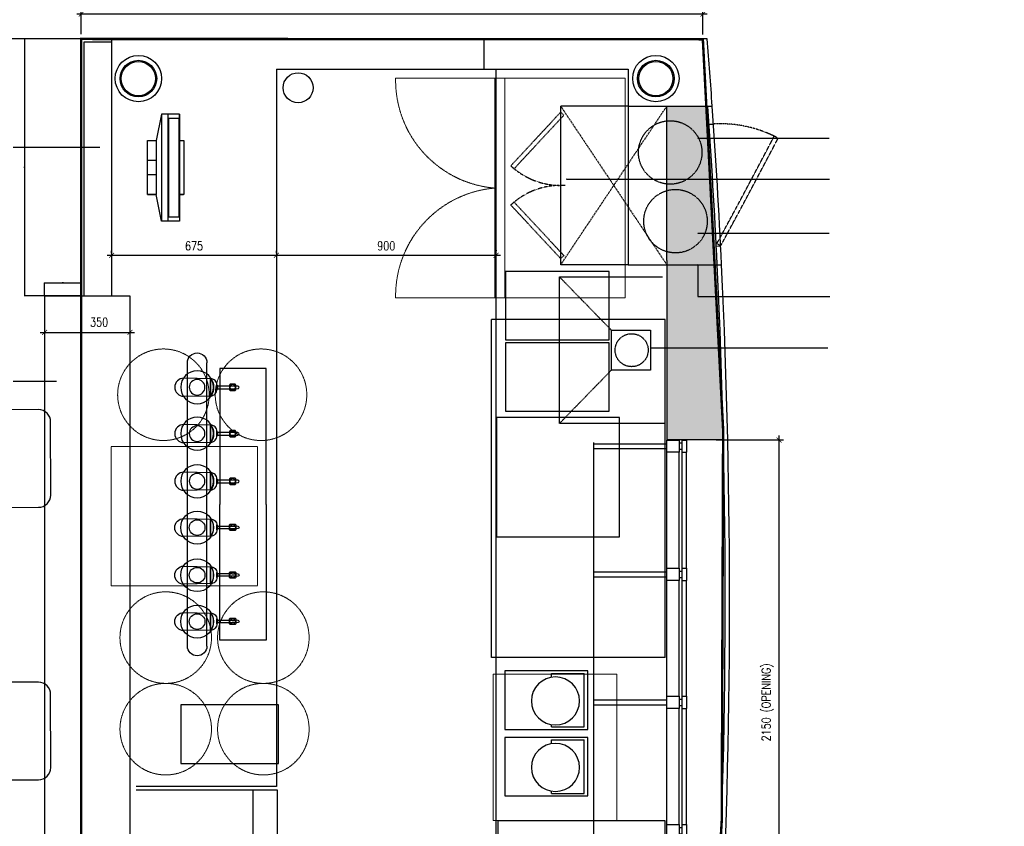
# Model space of a CAD drawing. Header units: millimetres. Extents: x 128910 to 180139, y -42989 to -30610.
# Tile 4 of 5: x 173800 to 177835, y -38101 to -34797. Entities that reach past the tile are written whole.
import ezdxf

# ---------------------------------------------------------------- set-up
doc = ezdxf.new("R2010")
doc.units = ezdxf.units.MM
doc.header["$LTSCALE"] = 2
doc.header["$PDMODE"] = 35
doc.linetypes.add('HIDDEN', pattern=[0.375, 0.25, -0.125])
for name, color, linetype, lineweight in [('00_FB_EQUI_equipo', 1, 'Continuous', 5), ('Naren-furn', 1, 'Continuous', 30), ('ND_08_FURNITURE DINING HT', 1, 'Continuous', 15)]:
    doc.layers.add(name, color=color, linetype=linetype, lineweight=lineweight)
for name, color, linetype in [('A-wall', 2, 'Continuous'), ('Carpentry', 2, 'Continuous'), ('new area line', 10, 'Continuous'), ('New-Design-Equipment', 1, 'Continuous')]:
    doc.layers.add(name, color=color, linetype=linetype)
doc.styles.add('ArialNarrow_2mm', font='ARIALN.TTF')
doc.styles.add('SSP_Note', font='romans.shx', dxfattribs={"width": 0.8})
doc.dimstyles.new('ArialNarrow_2mm', dxfattribs={"dimscale": 0, "dimtxt": 1.8, "dimasz": 1.5, "dimexe": 1.25, "dimexo": 0.625, "dimgap": 1, "dimtad": 1, "dimdec": 0, "dimdsep": 46, "dimtxsty": 'ArialNarrow_2mm', "dimcen": 1.5, "dimclrd": 8, "dimclre": 8, "dimclrt": 4, "dimadec": 0, "dimazin": 0, "dimtfac": 1, "dimtdec": 0, "dimtmove": 0, "dimatfit": 3, "dimfxl": 1, "dimarcsym": 0})
doc.dimstyles.new('SSP_Dims', dxfattribs={"dimscale": 50, "dimtxt": 2.2, "dimasz": 1.5, "dimexe": 0.9, "dimexo": 2, "dimgap": 1, "dimtad": 1, "dimdec": 0, "dimzin": 1, "dimdsep": 46, "dimtxsty": 'SSP_Note', "dimblk": 'ARCHTICK', "dimcen": 2, "dimdle": 0.9, "dimclrd": 256, "dimclre": 256, "dimclrt": 256, "dimadec": 0, "dimazin": 0, "dimtfac": 1, "dimtdec": 0, "dimtix": 1, "dimtmove": 1, "dimatfit": 3, "dimldrblk": 'DOT', "dimfxl": 1, "dimtolj": 1, "dimtzin": 0, "dimlwd": -1, "dimlwe": -1, "dimarcsym": 0})

# ---------------------------------------------------------------- blocks, each defined once
blk = doc.blocks.new('Pasta-Prep-table')
at = {"layer": 'New-Design-Equipment', "linetype": 'HIDDEN', "lineweight": -3, "ltscale": 5}
for p, q in [((0, -710.2), (0, 0.8)), ((1385, 0.8, 0), (0, 0.8)), ((1385, -710.2, 0), (1385, 0.8, 0)), ((1385, -710.2), (0, -710.2))]:
    blk.add_line(p, q, dxfattribs=at)
blk = doc.blocks.new('7 tappars singel planX')
at = {"layer": 'New-Design-Equipment'}
blk.add_line((-404.9, 37.3), (-405.7, 49.1), dxfattribs=at)
at = {"layer": 'New-Design-Equipment', "flags": 128}
for points in [[(-363.8, 258.4), (-366.2, 149), (-435.5, 149), (-437.8, 258.4, -0.414214), (-400.8, 295.4, -0.414214), (-363.8, 258.4)], [(-392.1, 149), (-392, 149), (-392, 149), (-365.6, 149, -0.414214), (-392.1, 122.6), (-392.1, 122.6), (-400.8, 122.6), (-409.6, 122.6), (-409.6, 122.6, -0.414214), (-436.1, 149), (-409.6, 149), (-409.6, 149), (-409.6, 149), (-400.8, 149)]]:
    blk.add_lwpolyline(points, format="xyb", close=True, dxfattribs=at)
for points in [[(-407.6, 119.8), (-410, 122.8), (-390, 122.8), (-392.4, 119.8)], [(-412.9, 68.2), (-409.9, 71.2), (-389.9, 71.2), (-386.9, 68.2), (-386.9, 48.2), (-389.9, 45.2), (-409.9, 45.2), (-412.9, 48.2)]]:
    blk.add_lwpolyline(points, close=True, dxfattribs=at)
blk.add_lwpolyline([(-405.3, 49.2), (-405.3, 59.8), (-405.4, 59.8), (-405.4, 119.8), (-394.5, 119.8), (-394.5, 59.8), (-394.7, 59.8), (-394.7, 49.3)], dxfattribs=at)
blk.add_lwpolyline([(-394.2, 49.1), (-395, 36.5, -0.272953), (-397.8, 32.3, -0.272953), (-402.8, 32.7, -0.272953), (-404.9, 37.3)], format="xyb", dxfattribs=at)
at = {"layer": 'New-Design-Equipment'}
for centre, radius in [((-400.8, 203.5), 67.5), ((-399.9, 58.2), 11.5)]:
    blk.add_circle(centre, radius, dxfattribs=at)
at = {"layer": 'New-Design-Equipment', "linetype": 'Continuous'}
blk.add_circle((-400.8, 203.5), 32, dxfattribs=at)
blk.add_arc((-400.8, 203.5), 67.5, 238.744, 301.256, dxfattribs=at)
blk = doc.blocks.new('Beer Taps')
at = {"layer": 'New-Design-Equipment'}
for p, q in [((-0.7002, 0.077), (0.4608, 0.077)), ((-0.7002, -0.003), (0.4693, -0.003))]:
    blk.add_line(p, q, dxfattribs=at)
at = {"layer": 'New-Design-Equipment', "flags": 128}
for points in [[(-0.1197, 0.3196), (-0.6764, 0.3196), (-0.6764, 0.13), (-0.1197, 0.13)], [(-0.1197, 0.3196), (0.437, 0.3196), (0.437, 0.13), (-0.1197, 0.13)]]:
    blk.add_lwpolyline(points, dxfattribs=at)
at = {"layer": 'New-Design-Equipment'}
for centre, start, end in [((-0.7002, 0.037), 90, 270), ((0.4608, 0.037), 270, 90)]:
    blk.add_arc(centre, 0.04, start, end, dxfattribs=at)
at = {"layer": 'New-Design-Equipment', "yscale": 0.0009999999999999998, "rotation": 180}
for p, xscale, zscale in [((-0.1989, 0.2405), -0.0009999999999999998, 0.001), ((-0.0089, 0.2405), -0.0009999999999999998, 0.001), ((0.1861, 0.2405), -0.0009999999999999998, 0.001), ((-0.4255, 0.2405), 0.0009999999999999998, 0.0009999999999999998), ((-0.2305, 0.2405), 0.0009999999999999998, 0.0009999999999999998), ((-0.0405, 0.2405), 0.0009999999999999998, 0.0009999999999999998)]:
    blk.add_blockref('7 tappars singel planX', p, dxfattribs=dict(at, xscale=xscale, zscale=zscale))
blk = doc.blocks.new('Till-Rit')
at = {"layer": 'Naren-furn'}
for p, q in [((-110.1, 112.2), (-110.1, 148.2)), ((-110.1, 148.2), (-110.1, 112.2)), ((-110.1, 148.2), (110.1, 148.2)), ((-30.7, 112.2), (-30.7, 148.2)), ((29.6, 148.2), (29.6, 112.2)), ((110.1, 148.2), (110.1, 112.2)), ((-220.2, 91), (-110.1, 112.2)), ((-220.2, 16.9), (-220.2, 91)), ((219.1, 91), (-220.2, 91)), ((110.1, 112.2), (-110.1, 112.2)), ((219.1, 91), (110.1, 112.2)), ((219.1, 16.9), (219.1, 91)), ((219.1, 65.6), (-220.2, 65.6)), ((-203.2, 20.1), (-203.2, 60.4)), ((-203.2, 60.4), (202.2, 60.4)), ((202.2, 60.4), (202.2, 20.1)), ((219.1, 16.9), (-220.2, 16.9)), ((202.2, 20.1), (-203.2, 20.1)), ((-203.2, 16.9), (219.1, 16.9)), ((-110.1, 0), (-110.1, 16.9)), ((-110.1, 16.9), (-110.1, 1.1)), ((110.1, 0), (-110.1, 0)), ((110.1, 16.9), (110.1, 0))]:
    blk.add_line(p, q, dxfattribs=at)
blk = doc.blocks.new('Blender')
at = {"layer": 'New-Design-Equipment', "ltscale": 1000}
for p, q in [((-324.8, -229.7), (-324.8, -10.3)), ((-190.5, -10.3), (-324.8, -10.3)), ((-190.5, -229.7), (-324.8, -229.7))]:
    blk.add_line(p, q, dxfattribs=at)
at = {"layer": 'New-Design-Equipment'}
for p, q in [((-190.5, -26.3), (-190.5, -10.3)), ((-190.5, -229.7), (-190.5, -220.3))]:
    blk.add_line(p, q, dxfattribs=at)
at = {"layer": 'New-Design-Equipment', "ltscale": 1000}
blk.add_lwpolyline([(0, 0), (0, -240), (-340, -240), (-340, 0)], close=True, dxfattribs=at)
at = {"layer": 'New-Design-Equipment'}
blk.add_circle((-207.4, -123.3), 98.5, dxfattribs=at)
blk = doc.blocks.new('$1$A$C75321652')
at = {"layer": 'New-Design-Equipment', "color": 251, "linetype": 'HIDDEN', "lineweight": 5, "ltscale": 4}
for p, q in [((0.1, 1443.1), (406.3, 1443.1)), ((448.3, 1443.1), (406.3, 1443.1)), ((406.3, 1443.1), (406.3, 543.1)), ((448.3, 543.1), (448.3, 1443.1)), ((941.3, 1443.1), (448.3, 1443.1)), ((941.3, 1443.1), (941.3, 543.1)), ((0.1, 543.1), (406.3, 543.1)), ((941.3, 543.1), (406.3, 543.1))]:
    blk.add_line(p, q, dxfattribs=at)
for centre, start, end in [((443.6, 1435), 178.9567, 265.1755), ((443.6, 551.2), 94.8245, 181.0433)]:
    blk.add_arc(centre, 443.5, start, end, dxfattribs=at)
blk = doc.blocks.new('A$Cdd7ee5a3')
at = {"layer": 'Carpentry', "color": 3, "linetype": 'Continuous'}
for p, q in [((-80, 0), (-80, -50)), ((-62, 0), (-80, 0)), ((-62, 0), (-62, -50)), ((0, 0), (-50, 0)), ((-50, 0), (-50, -50)), ((0, -50), (0, 0)), ((-50, -12), (-62, -12)), ((-50, -38), (-62, -38)), ((-62, -50), (-80, -50)), ((-50, -50), (0, -50))]:
    blk.add_line(p, q, dxfattribs=at)
blk = doc.blocks.new('_ArchTick')
at = {"color": 0, "linetype": 'ByBlock', "const_width": 0.15}
blk.add_lwpolyline([(-0.5, -0.5), (0.5, 0.5)], dxfattribs=at)
blk = doc.blocks.new('*D606')
at = {"layer": 'Defpoints', "color": 0, "transparency": 16777216}
for p in [(176633.9, -36518.9), (176912.1, -36518.9), (176633.9, -38669)]:
    blk.add_point(p, dxfattribs=at)
at = {"layer": 'new area line', "transparency": 16777216}
blk.add_line((176912.1, -38687), (176912.1, -36500.9), dxfattribs=at)
at = {"layer": 'new area line', "color": 252, "transparency": 16777216}
for p, q in [((176653.9, -36518.9), (176930.1, -36518.9)), ((176653.9, -38669), (176930.1, -38669))]:
    blk.add_line(p, q, dxfattribs=at)
at = {"layer": 'new area line', "transparency": 16777216, "xscale": 20, "yscale": 20, "zscale": 20}
for p, rotation in [((176912.1, -36518.9), 90), ((176912.1, -38669), 270)]:
    blk.add_blockref('_ArchTick', p, dxfattribs=dict(at, rotation=rotation))
at = {"layer": 'new area line', "transparency": 16777216, "insert": (176864.7, -37593.9), "char_height": 36, "attachment_point": 5, "rotation": 90, "style": 'SSP_Note'}
blk.add_mtext('\\A1;2150 (OPENING)', dxfattribs=at)
blk = doc.blocks.new('_Dot')
at = {"color": 0, "linetype": 'ByBlock', "lineweight": -2}
blk.add_line((-0.5, 0), (-1, 0), dxfattribs=at)
at = {"color": 0, "linetype": 'ByBlock', "const_width": 0.5}
blk.add_lwpolyline([(-0.25, 0, 1), (0.25, 0, 1)], format="xyb", close=True, dxfattribs=at)
blk = doc.blocks.new('*D607')
at = {"layer": 'Defpoints', "color": 0, "transparency": 16777216}
for p in [(173902, -36063.5), (174252, -36063.5), (174252, -36077.9)]:
    blk.add_point(p, dxfattribs=at)
at = {"layer": 'new area line', "transparency": 16777216}
blk.add_line((173884, -36077.9), (174270, -36077.9), dxfattribs=at)
at = {"layer": 'new area line', "color": 252, "transparency": 16777216}
for p, q in [((173902, -36083.5), (173902, -36095.9)), ((174252, -36083.5), (174252, -36095.9))]:
    blk.add_line(p, q, dxfattribs=at)
at = {"layer": 'new area line', "transparency": 16777216, "xscale": 20, "yscale": 20, "zscale": 20, "rotation": 180}
blk.add_blockref('_ArchTick', (173902, -36077.9), dxfattribs=at)
at = {"layer": 'new area line', "transparency": 16777216, "xscale": 20, "yscale": 20, "zscale": 20}
blk.add_blockref('_ArchTick', (174252, -36077.9), dxfattribs=at)
at = {"layer": 'new area line', "transparency": 16777216, "insert": (174125.8, -36036.1), "char_height": 36, "attachment_point": 5, "style": 'SSP_Note'}
blk.add_mtext('\\A1;350', dxfattribs=at)
blk = doc.blocks.new('*D608')
at = {"layer": 'Defpoints', "color": 0, "transparency": 16777216}
for p in [(174177, -35773.4), (174852, -35761.9), (174852, -35773.4)]:
    blk.add_point(p, dxfattribs=at)
at = {"layer": 'new area line', "color": 252, "transparency": 16777216}
for p, q in [((174177, -35753.4), (174177, -35743.9)), ((174852, -35753.4), (174852, -35743.9))]:
    blk.add_line(p, q, dxfattribs=at)
at = {"layer": 'new area line', "transparency": 16777216}
blk.add_line((174159, -35761.9), (174870, -35761.9), dxfattribs=at)
at = {"layer": 'new area line', "transparency": 16777216, "xscale": 20, "yscale": 20, "zscale": 20, "rotation": 180}
blk.add_blockref('_ArchTick', (174177, -35761.9), dxfattribs=at)
at = {"layer": 'new area line', "transparency": 16777216, "xscale": 20, "yscale": 20, "zscale": 20}
blk.add_blockref('_ArchTick', (174852, -35761.9), dxfattribs=at)
at = {"layer": 'new area line', "transparency": 16777216, "insert": (174514.5, -35723.9), "char_height": 36, "attachment_point": 5, "style": 'SSP_Note'}
blk.add_mtext('\\A1;675', dxfattribs=at)
blk = doc.blocks.new('*D609')
at = {"layer": 'Defpoints', "color": 0, "transparency": 16777216}
for p in [(174852, -35774), (175752, -35761.9), (175752, -35761.9)]:
    blk.add_point(p, dxfattribs=at)
at = {"layer": 'new area line', "color": 252, "transparency": 16777216}
for p, q in [((174852, -35754), (174852, -35743.9)), ((175752, -35741.9), (175752, -35743.9))]:
    blk.add_line(p, q, dxfattribs=at)
at = {"layer": 'new area line', "transparency": 16777216}
blk.add_line((174834, -35761.9), (175770, -35761.9), dxfattribs=at)
at = {"layer": 'new area line', "transparency": 16777216, "xscale": 20, "yscale": 20, "zscale": 20, "rotation": 180}
blk.add_blockref('_ArchTick', (174852, -35761.9), dxfattribs=at)
at = {"layer": 'new area line', "transparency": 16777216, "xscale": 20, "yscale": 20, "zscale": 20}
blk.add_blockref('_ArchTick', (175752, -35761.9), dxfattribs=at)
at = {"layer": 'new area line', "transparency": 16777216, "insert": (175302, -35723.9), "char_height": 36, "attachment_point": 5, "style": 'SSP_Note'}
blk.add_mtext('\\A1;900', dxfattribs=at)
blk = doc.blocks.new('FB_MOB_BK_tab mesa comunitaria1')
at = {"layer": 'Naren-furn'}
blk.add_lwpolyline([(-0.15, 0.4), (0.15, 0.4, -0.414214), (0.2, 0.35), (0.2, 0.05, -0.414214), (0.15, 0), (-0.15, 0, -0.414214), (-0.2, 0.05), (-0.2, 0.35, -0.414214), (-0.15, 0.4)], format="xyb", close=True, dxfattribs=at)
blk.add_lwpolyline([(0.15, 0.4), (0.2023, 0.4, -0.414214), (0.2523, 0.35), (0.2523, 0.05, -0.427361), (0.2, 0), (0.15, 0)], format="xyb", dxfattribs=at)
blk = doc.blocks.new('*D611')
at = {"layer": 'Defpoints', "color": 0}
for p in [(173339.1, -34875.9), (174252, -34875.9), (173902, -39300.5)]:
    blk.add_point(p, dxfattribs=at)
at = {"layer": 'new area line'}
blk.add_line((173339.1, -39318.5), (173339.1, -34857.9), dxfattribs=at)
at = {"layer": 'new area line', "color": 252}
for p, q in [((174232, -34875.9), (173321.1, -34875.9)), ((173882, -39300.5), (173321.1, -39300.5))]:
    blk.add_line(p, q, dxfattribs=at)
at = {"layer": 'new area line', "xscale": 20, "yscale": 20, "zscale": 20}
for p, rotation in [((173339.1, -34875.9), 90), ((173339.1, -39300.5), 270)]:
    blk.add_blockref('_ArchTick', p, dxfattribs=dict(at, rotation=rotation))
at = {"layer": 'new area line', "insert": (173304.1, -37088.2), "char_height": 30, "attachment_point": 5, "rotation": 90, "style": 'SSP_Note'}
blk.add_mtext('\\A1;4425', dxfattribs=at)
blk = doc.blocks.new('*D6211')
at = {"layer": 'Defpoints', "color": 0, "transparency": 16777216}
for p in [(174052, -34774.7), (174052, -34875.9), (176599.5, -34877.3)]:
    blk.add_point(p, dxfattribs=at)
at = {"layer": 'new area line', "transparency": 16777216}
blk.add_line((176617.5, -34774.7), (174034, -34774.7), dxfattribs=at)
at = {"layer": 'new area line', "color": 252, "transparency": 16777216}
for p, q in [((174052, -34855.9), (174052, -34756.7)), ((176599.5, -34857.3), (176599.5, -34756.7))]:
    blk.add_line(p, q, dxfattribs=at)
at = {"layer": 'new area line', "transparency": 16777216, "xscale": 20, "yscale": 20, "zscale": 20, "rotation": 180}
blk.add_blockref('_ArchTick', (174052, -34774.7), dxfattribs=at)
at = {"layer": 'new area line', "transparency": 16777216, "xscale": 20, "yscale": 20, "zscale": 20}
blk.add_blockref('_ArchTick', (176599.5, -34774.7), dxfattribs=at)
at = {"layer": 'new area line', "transparency": 16777216, "insert": (175325.7, -34739.7), "char_height": 30, "attachment_point": 5, "style": 'SSP_Note'}
blk.add_mtext('\\A1;2550', dxfattribs=at)
blk = doc.blocks.new('*D8191')
at = {"layer": 'Defpoints', "color": 0, "transparency": 16777216}
for p in [(174052, -35875.7), (173902, -35928.9), (174052, -35928.9)]:
    blk.add_point(p, dxfattribs=at)
at = {"layer": 'new area line', "transparency": 16777216}
blk.add_line((173901.1, -35875.7), (174052.9, -35875.7), dxfattribs=at)
at = {"layer": 'new area line', "color": 252, "transparency": 16777216}
for p, q in [((173902, -35927.9), (173902, -35874.8)), ((174052, -35927.9), (174052, -35874.8))]:
    blk.add_line(p, q, dxfattribs=at)
at = {"layer": 'new area line', "transparency": 16777216, "rotation": 180}
blk.add_blockref('_ArchTick', (173902, -35875.7), dxfattribs=at)
at = {"layer": 'new area line', "transparency": 16777216}
blk.add_blockref('_ArchTick', (174052, -35875.7), dxfattribs=at)
at = {"layer": 'new area line', "transparency": 16777216, "insert": (173977, -35873.8), "char_height": 1.8, "attachment_point": 5, "style": 'SSP_Note'}
blk.add_mtext('\\A1;150', dxfattribs=at)
blk = doc.blocks.new('*D8203')
at = {"layer": 'Defpoints', "color": 0, "transparency": 16777216}
for p in [(173820.7, -34875.9), (174052, -34875.9), (174052, -35928.9)]:
    blk.add_point(p, dxfattribs=at)
at = {"layer": 'new area line', "color": 252, "transparency": 16777216}
for p, q in [((174051, -34875.9), (173819.8, -34875.9)), ((174051, -35928.9), (173819.8, -35928.9))]:
    blk.add_line(p, q, dxfattribs=at)
at = {"layer": 'new area line', "transparency": 16777216}
blk.add_line((173820.7, -35929.8), (173820.7, -34875), dxfattribs=at)
for p, rotation in [((173820.7, -34875.9), 90), ((173820.7, -35928.9), 270)]:
    blk.add_blockref('_ArchTick', p, dxfattribs=dict(at, rotation=rotation))
at = {"layer": 'new area line', "transparency": 16777216, "insert": (173818.9, -35402.4), "char_height": 1.5, "attachment_point": 5, "rotation": 90, "style": 'SSP_Note'}
blk.add_mtext('\\A1;1055', dxfattribs=at)

msp = doc.modelspace()

# ---------------------------------------------------------------- hatches: boundary and pattern name
at = {"layer": 'Carpentry', "linetype": 'Continuous'}
h = msp.add_hatch(color=253, dxfattribs=at)
h.dxf.hatch_style = 1
h.paths.add_polyline_path([(176620, -35150.9), (176452, -35150.9), (176452, -35782.9), (176452, -36518.9), (176683.7, -36518.9, 0.011868)])

# ---------------------------------------------------------------- linework, layer by layer
at = {"layer": 'Carpentry', "color": 2, "ltscale": 3}
for p, q in [((176293, -35150.9), (176293, -35800.9)), ((176293, -35800.9), (176452, -35800.9))]:
    msp.add_line(p, q, dxfattribs=at)
at = {"layer": 'Carpentry', "linetype": 'Continuous', "ltscale": 3}
msp.add_line((176293, -35150.9), (176293, -35800.9), dxfattribs=at)
at = {"layer": 'Carpentry', "linetype": 'Continuous'}
for p, q in [((176452, -35782.9), (176452, -35150.9)), ((176624.9, -35225.5), (176642.9, -35224.5)), ((176654.6, -35724.7), (176672.6, -35723.6)), ((176452, -35782.9), (176452, -36518.9)), ((176683.7, -36518.9), (176452, -36518.9)), ((176502, -37044), (176502, -36569)), ((176514, -36569), (176514, -37044)), ((176502, -37569), (176502, -37094)), ((176514, -37094), (176514, -37569)), ((176502, -38094), (176502, -37619)), ((176514, -37619), (176514, -38094))]:
    msp.add_line(p, q, dxfattribs=at)
at = {"layer": 'Carpentry', "linetype": 'HIDDEN', "ltscale": 3}
msp.add_line((176452, -35800.9), (176676.4, -35800.9), dxfattribs=at)
at = {"layer": 'Carpentry', "color": 1, "linetype": 'Continuous'}
for p, q in [((176452, -37128.9), (176452, -36908.8)), ((176452, -37738.9), (176452, -37178.9))]:
    msp.add_line(p, q, dxfattribs=at)
at = {"layer": 'Carpentry', "color": 242, "linetype": 'HIDDEN', "ltscale": 3, "true_color": 0xcd2027, "const_width": 10}
msp.add_lwpolyline([(174052, -34875.9), (176599.5, -34877.3, -0.04167), (176582.3, -39678.1), (174052, -39318.3)], format="xyb", close=True, dxfattribs=at)
at = {"layer": 'Carpentry', "linetype": 'HIDDEN', "ltscale": 3}
for centre in [(176465.8, -35340.9), (176487.5, -35622.5)]:
    msp.add_circle(centre, 130, dxfattribs=at)
at = {"layer": 'Carpentry', "linetype": 'Continuous'}
for radius, start, end in [(28852.1, 2.72706, 4.01931), (28870.1, 2.72706, 4.01931), (28852.1, 357.03088, 2.72876)]:
    msp.add_arc((147839, -37174.5), radius, start, end, dxfattribs=at)
at = {"layer": 'Naren-furn'}
for p, q in [((174052, -35928.9), (174052, -34875.9)), ((176617.4, -34875.9), (174052, -34875.9)), ((174052, -35928.9), (174052, -34875.9)), ((174064, -35928.9), (174064, -34887.9)), ((174064, -34887.9), (174177, -34887.9)), ((174177, -34875.9), (174177, -35928.9)), ((175702, -34875.9), (175702, -34999.9)), ((174852, -34999.9), (176293, -34999.9)), ((174852, -34999.9), (174852, -37939)), ((175752, -39420), (175752, -34999.9)), ((176293, -34999.9), (176293, -35150.9)), ((176035, -35475.9), (176017, -35475.9)), ((176452, -37044), (176452, -36569)), ((176532, -37044), (176532, -36569)), ((176452, -37569), (176452, -37094)), ((176532, -37569), (176532, -37094)), ((176452, -38094), (176452, -37619)), ((176532, -38094), (176532, -37619)), ((174852, -37939), (174277, -37939))]:
    msp.add_line(p, q, dxfattribs=at)
at = {"layer": 'Naren-furn', "linetype": 'HIDDEN', "ltscale": 5}
for p, q in [((176293, -35150.9), (176017, -35150.9)), ((176017, -35800.9), (176017, -35150.9)), ((176293, -35150.9), (176017, -35150.9)), ((176017, -35800.9), (176452, -35150.9)), ((176017, -35150.9), (176452, -35800.9)), ((176293, -35800.9), (176017, -35800.9)), ((176012, -36450.9), (176012, -35850.9)), ((176012, -35850.9), (176435, -35850.9)), ((176224.7, -36069.1), (176012, -35850.9)), ((176012, -36450.9), (176224.7, -36232.7)), ((176447, -36450.9), (176012, -36450.9)), ((176152, -36529.7), (176152, -38654)), ((176152, -36534), (176452, -36534)), ((176152, -36554), (176452, -36554)), ((176152, -37059), (176452, -37059)), ((176152, -37079), (176452, -37079)), ((176152, -37584), (176452, -37584)), ((176152, -37604), (176452, -37604))]:
    msp.add_line(p, q, dxfattribs=at)
at = {"layer": 'Naren-furn', "color": 2}
msp.add_line((176293, -35150.9), (176638.1, -35150.9), dxfattribs=at)
at = {"layer": 'Naren-furn', "color": 1, "linetype": 'HIDDEN'}
msp.add_line((176672.6, -35723.6), (176656.7, -35715.1), dxfattribs=at)
at = {"layer": 'Naren-furn', "color": 3, "linetype": 'Continuous', "ltscale": 5}
for p, q in [((173902, -35928.9), (173902, -39300.5)), ((173902, -35928.9), (174252, -35928.9)), ((174252, -35928.9), (174252, -39069))]:
    msp.add_line(p, q, dxfattribs=at)
at = {"layer": 'Naren-furn', "linetype": 'HIDDEN', "ltscale": 5}
for points in [[(175825.9, -35407.9), (176030.1, -35188.2), (176017, -35175.9), (175812.7, -35395.6)], [(175825.9, -35543.9), (176030.1, -35763.6), (176017, -35775.9), (175812.7, -35556.2)], [(176224.7, -36069.1), (176385.2, -36069.1), (176385.2, -36232.7), (176224.7, -36232.7)]]:
    msp.add_lwpolyline(points, close=True, dxfattribs=at)
at = {"layer": 'Naren-furn', "elevation": 0}
for points in [[(175791.1, -35828.1), (175791.1, -36108.1), (176216.1, -36108.1), (176216.1, -35828.1)], [(174460.1, -37604.2), (174460.1, -37844.2), (174860.1, -37844.2), (174860.1, -37604.2)]]:
    msp.add_lwpolyline(points, close=True, dxfattribs=at)
at = {"layer": 'Naren-furn'}
for points in [[(175791.1, -36121.1), (175791.1, -36401.1), (176216.1, -36401.1), (176216.1, -36121.1)], [(175754.2, -36915.1), (176258.2, -36915.1), (176258.2, -36426.1), (175754.2, -36426.1)]]:
    msp.add_lwpolyline(points, close=True, dxfattribs=at)
for centre in [(174286.5, -35038.4), (176407, -35038.4)]:
    msp.add_circle(centre, 95, dxfattribs=at)
at = {"layer": 'Naren-furn', "color": 5}
for centre, radius in [((174286.5, -35038.4), 75), ((174286.5, -35038.4), 70), ((176407, -35038.4), 75), ((176407, -35038.4), 70)]:
    msp.add_circle(centre, radius, dxfattribs=at)
at = {"layer": 'Naren-furn', "color": 1}
msp.add_circle((174941.2, -35075.9), 61.5, dxfattribs=at)
at = {"layer": 'Naren-furn', "linetype": 'HIDDEN', "ltscale": 5}
msp.add_circle((176307.8, -36150.9), 67.6, dxfattribs=at)
at = {"layer": 'Naren-furn'}
for start, end in [(4.01931, 4.56662), (357.03274, 2.72706)]:
    msp.add_arc((147839, -37174.5), 28870.1, start, end, dxfattribs=at)
at = {"layer": 'Naren-furn', "color": 1, "linetype": 'HIDDEN'}
for centre, radius, start, end in [((176672.6, -35723.6), 500, 61.9171, 93.4075), ((151323.7, -21914.9), 28848, 331.42054, 332.41362), ((151323.7, -21914.9), 28866, 331.42085, 332.41331)]:
    msp.add_arc(centre, radius, start, end, dxfattribs=at)
at = {"layer": 'Naren-furn', "linetype": 'HIDDEN', "ltscale": 2}
for centre, start, end in [((176017, -35175.9), 227.0889, 270), ((176017, -35775.9), 90, 132.9111)]:
    msp.add_arc(centre, 300, start, end, dxfattribs=at)
at = {"layer": 'ND_08_FURNITURE DINING HT', "color": 251, "linetype": 'HIDDEN', "ltscale": 3, "elevation": 0}
msp.add_lwpolyline([(175739.7, -37478), (175739.7, -38078), (176247.7, -38078), (176247.7, -37478)], close=True, dxfattribs=at)
at = {"layer": 'New-Design-Equipment', "color": 251, "linetype": 'HIDDEN', "lineweight": 5, "ltscale": 4, "elevation": 0}
msp.add_lwpolyline([(174174.5, -37116), (174174.5, -36546), (174774.5, -36546), (174774.5, -37116)], close=True, dxfattribs=at)
at = {"layer": 'New-Design-Equipment', "elevation": 0}
for points in [[(174277, -39054), (174757, -39054), (174757, -37954), (174277, -37954)], [(174277, -39054), (174857, -39054), (174857, -37954), (174277, -37954)]]:
    msp.add_lwpolyline(points, dxfattribs=at)
at = {"layer": 'New-Design-Equipment'}
msp.add_lwpolyline([(175759.5, -38079.2), (175759.5, -38562.2), (176445.5, -38562.2), (176445.5, -38079.2)], close=True, dxfattribs=at)
at = {"layer": 'New-Design-Equipment', "color": 251, "linetype": 'HIDDEN', "lineweight": 5, "ltscale": 4}
for centre in [(174389.1, -36333.5, 0), (174789.1, -36333.5, 0), (174398.6, -37328.5, 0), (174798.6, -37328.5, 0), (174398.6, -37703.5, 0), (174798.6, -37703.5, 0)]:
    msp.add_circle(centre, 187.5, dxfattribs=at)

# ---------------------------------------------------------------- block references
at = {"layer": '00_FB_EQUI_equipo', "transparency": 33554539, "xscale": -1000, "yscale": 1000, "zscale": 1000, "rotation": 269.9999999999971}
msp.add_blockref('Beer Taps', (174490.3, -36663, 0), dxfattribs=at)
at = {"layer": 'A-wall', "color": 3}
msp.add_blockref('$1$A$C75321652', (175340.5, -36480, 0), dxfattribs=at)
at = {"layer": 'Carpentry', "linetype": 'Continuous', "xscale": -1}
for p in [(176452, -36519), (176452, -37044), (176452, -37569), (176452, -38094)]:
    msp.add_blockref('A$Cdd7ee5a3', p, dxfattribs=at)
at = {"layer": 'Naren-furn', "rotation": 89.9999999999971}
msp.add_blockref('Till-Rit', (174472.2, -35402.5, 0), dxfattribs=at)
at = {"layer": 'Naren-furn', "lineweight": -3, "xscale": -1, "rotation": 89.9999999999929}
msp.add_blockref('Pasta-Prep-table', (175734.8, -36025, 0), dxfattribs=at)
at = {"layer": 'Naren-furn', "color": 0, "extrusion": (-4.55815e-10, -3.95757e-10, -1), "xscale": 1000, "yscale": 1000, "zscale": -1000, "rotation": 359.9389040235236}
for p in [(-173727.3, -36794.7, 0), (-173727.3, -37911.3, 0)]:
    msp.add_blockref('FB_MOB_BK_tab mesa comunitaria1', p, dxfattribs=at)
at = {"layer": 'New-Design-Equipment', "xscale": -1, "rotation": 359.9999999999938}
for p in [(175788.2, -37464.6, 0), (175788.2, -37737, 0)]:
    msp.add_blockref('Blender', p, dxfattribs=at)

# ---------------------------------------------------------------- dimensions: what is measured, and where the dimension line sits
at = {"layer": 'new area line'}
for base, p1, p2, override, picture, middle in [((174051.9556, -34774.7223), (176599.5071, -34877.3296), (174051.9556, -34875.8965), {"dimscale": 1, "dimtxt": 1.5, "dimasz": 1, "dimexo": 1, "dimrnd": 5, "dimclre": 252}, '*D6211', (175325.7314, -34739.7223)), ((174852, -35761.9), (174177, -35773.4), (174852, -35773.4), {"dimscale": 1, "dimtxt": 1.8, "dimasz": 1, "dimexo": 1, "dimrnd": 5, "dimclre": 252}, '*D608', (174514.5, -35723.9)), ((175752, -35761.9), (174852, -35774), (175752, -35761.9), {"dimscale": 1, "dimtxt": 1.8, "dimasz": 1, "dimexo": 1, "dimrnd": 5, "dimclre": 252}, '*D609', (175302, -35723.9)), ((174052, -35875.7), (173902, -35928.9), (174052, -35928.9), {"dimscale": 1, "dimtxt": 1.8, "dimasz": 1, "dimexo": 1, "dimrnd": 5, "dimclre": 252}, '*D8191', (173977, -35873.8))]:
    dim = msp.add_linear_dim(base=base, p1=p1, p2=p2, dimstyle='SSP_Dims', override=override, dxfattribs=at)
    dim.commit()
    dim.dimension.update_dxf_attribs({"geometry": picture, "text_midpoint": middle})
for base, p1, p2, picture, middle in [((173339.1, -34875.9), (173902, -39300.5), (174252, -34875.9), '*D611', (173304.1, -37088.2)), ((173820.7, -34875.9), (174052, -35928.9), (174052, -34875.9), '*D8203', (173818.9, -35402.4))]:
    dim = msp.add_linear_dim(base=base, p1=p1, p2=p2, angle=90, dimstyle='SSP_Dims', override={"dimscale": 1, "dimtxt": 1.5, "dimasz": 1, "dimexo": 1, "dimrnd": 5, "dimclre": 252}, dxfattribs=at)
    dim.commit()
    dim.dimension.update_dxf_attribs({"geometry": picture, "text_midpoint": middle})
dim = msp.add_linear_dim(base=(174252, -36077.9), p1=(173902, -36063.5), p2=(174252, -36063.5), dimstyle='SSP_Dims', override={"dimscale": 1, "dimtxt": 1.8, "dimasz": 1, "dimexo": 1, "dimrnd": 5, "dimclre": 252}, dxfattribs=at)
dim.commit()
dim.dimension.update_dxf_attribs({"geometry": '*D607', "text_midpoint": (174125.8, -36074.1), "dimtype": 160})
dim = msp.add_linear_dim(base=(176912.1, -36518.9), p1=(176633.9, -38669), p2=(176633.9, -36518.9), angle=90, text='<> (OPENING)', dimstyle='SSP_Dims', override={"dimscale": 1, "dimtxt": 1.8, "dimasz": 1, "dimexo": 1, "dimrnd": 5, "dimclre": 252}, dxfattribs=at)
dim.commit()
dim.dimension.update_dxf_attribs({"geometry": '*D606', "text_midpoint": (176864.7, -37593.9)})

# ---------------------------------------------------------------- leaders
at = {"layer": 'Naren-furn'}
for points, override in [([(176579.1, -35282.5), (177116.7, -35282.5)], {"dimtad": 0, "dimclrd": 1, "dimldrblk": 'Open90'}), ([(174129, -35321.2), (173773.3, -35321.2)], {"dimtad": 0, "dimclrd": 1}), ([(176041, -35450.4), (177117.9, -35450.4)], {"dimtad": 0, "dimclrd": 1, "dimldrblk": 'Open90'}), ([(176579.1, -35672.2), (177116.7, -35672.2)], {"dimtad": 0, "dimclrd": 1, "dimldrblk": 'Open90'}), ([(176578.5, -35800.4), (176578.5, -35930.8), (177119.7, -35930.8)], {"dimtad": 0, "dimclrd": 1, "dimldrblk": 'Open90'}), ([(176385.2, -36141.2), (177111.3, -36141.2)], {"dimtad": 0, "dimclrd": 1, "dimldrblk": 'Open90'}), ([(173951.1, -36279.8), (173773.3, -36279.8)], {"dimtad": 0, "dimclrd": 1})]:
    msp.add_leader(points, dimstyle='ArialNarrow_2mm', override=override, dxfattribs=at)

doc.saveas('drawing.dxf')
